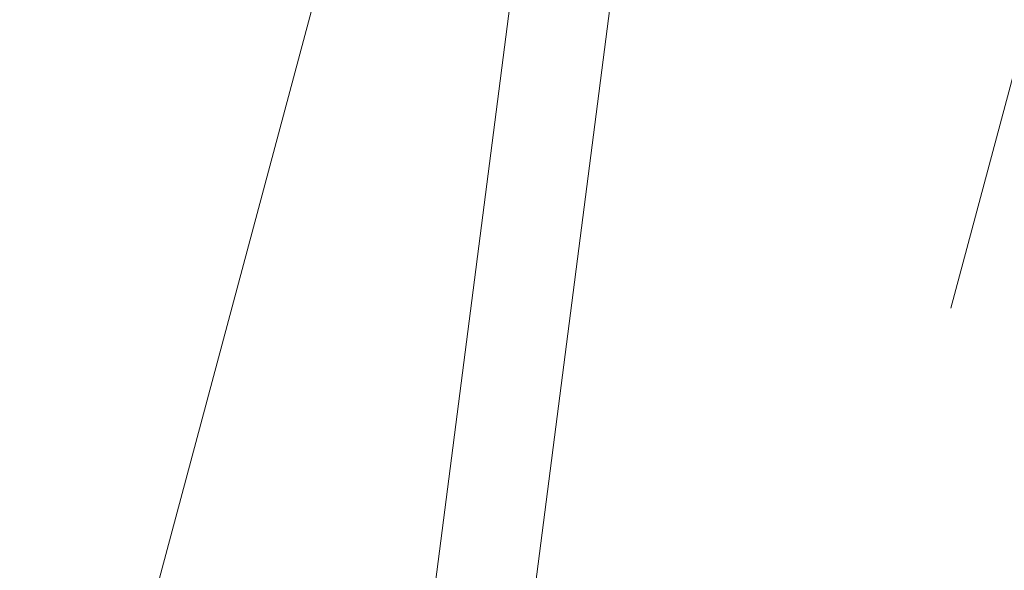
# Model space of a CAD drawing. Header units: millimetres. Extents: x -62314 to 79800, y -34032 to 28340.
# Tile 138 of 256: x 66648 to 66984, y -11588 to -11400. Entities that reach past the tile are written whole.
import ezdxf

# ---------------------------------------------------------------- set-up
doc = ezdxf.new("R2010")
doc.units = ezdxf.units.MM
doc.header["$LTSCALE"] = 508
doc.linetypes.add('Dash Style-6', pattern=[1.04164, 0.625, -0.20828, 0.06943, -0.13893])
for name, color, linetype, lineweight in [('(00) tekening-aanzicht grijs', 8, 'Continuous', 0), ('(00) tekening-stramien-algemeen', 7, 'Dash Style-6', 0), ('None', 7, 'Continuous', 0)]:
    doc.layers.add(name, color=color, linetype=linetype, lineweight=lineweight)

# ---------------------------------------------------------------- blocks, each defined once
blk = doc.blocks.new('bu-b-10')
at = {"layer": 'None', "color": 17, "lineweight": 0, "transparency": 33554687, "flags": 128}
blk.add_lwpolyline([(9917.39, 424.12), (9921.92, 390.42), (8673.36, 222.7), (8668.83, 256.4)], close=True, dxfattribs=at)
blk = doc.blocks.new('blok B 01 (2D)')
at = {"layer": '(00) tekening-aanzicht grijs', "color": 17, "lineweight": 0, "transparency": 33554687, "flags": 128}
blk.add_lwpolyline([(67147.1, 17815), (67147.15, 17815, 0.120217), (58755.98, 30980.72), (59001.11, 31046.44), (59684.33, 30368.24), (59885.21, 30565.97, -0.112264), (67637.51, 17925.97, -0.000404), (67654.79, 17874.82), (67653.59, 17874.13, -0.068823), (67693, 17589.15), (67693, 8520.64), (67193, 8520.64), (67193, 17589.15, 0.081822), (67163.93, 17765.58)], format="xyb", dxfattribs=at)
at = {"layer": 'None', "color": 17, "transparency": 33554687, "rotation": 90}
blk.add_blockref('bu-b-10', (68046.99, 8444.05), dxfattribs=at)
blk = doc.blocks.new('Stramien blok B')
at = {"layer": '(00) tekening-stramien-algemeen', "color": 2, "lineweight": 0, "transparency": 33554687}
blk.add_line((67660, 6543.02), (67660, 1818.88), dxfattribs=at)

msp = doc.modelspace()

# ---------------------------------------------------------------- block references
at = {"layer": 'None', "color": 17, "transparency": 33554687}
for name, p, rotation in [('blok B 01 (2D)', (-3125.94, -10622.93), 344.9999999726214), ('Stramien blok B', (0, 0), 344.9999645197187)]:
    msp.add_blockref(name, p, dxfattribs=dict(at, rotation=rotation))

doc.saveas('drawing.dxf')
